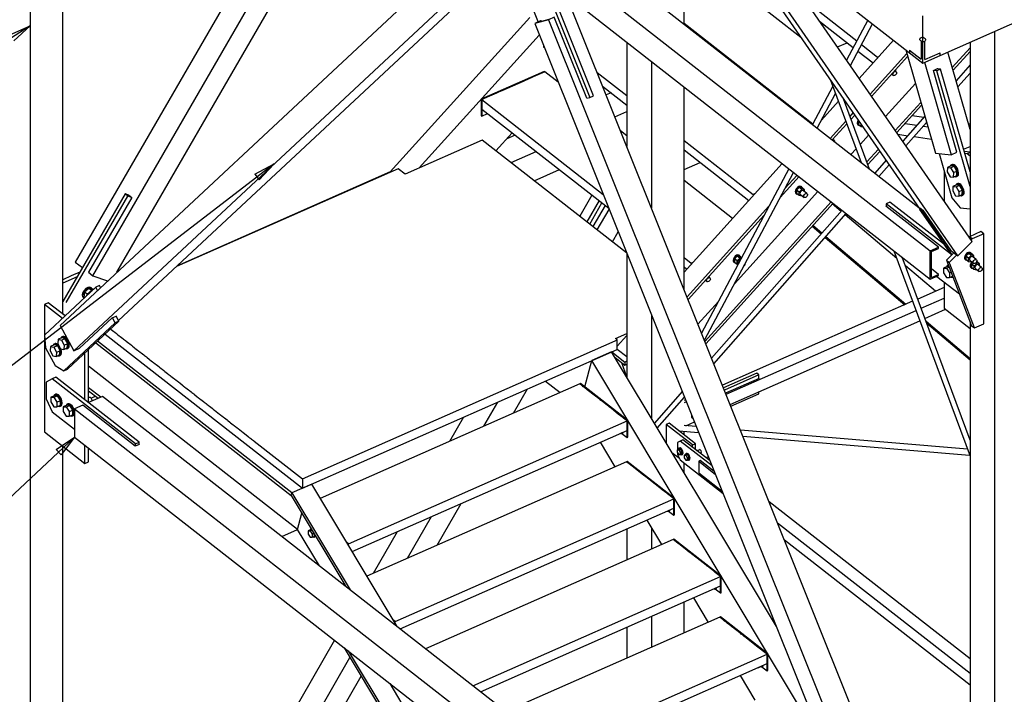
# Paper-space layout 'A0 Advance Steel' of a CAD drawing. Header units: millimetres. Extents: x 292 to 712, y 182 to 776.
# Tile 41 of 61: x 386 to 431, y 530 to 561. Entities that reach past the tile are written whole.
import ezdxf

# ---------------------------------------------------------------- set-up
doc = ezdxf.new("R2010")
doc.units = ezdxf.units.MM
doc.layers.get('0').update_dxf_attribs({"linetype": 'CONTINUOUS'})
for name, color, linetype in [('AS_Belki', 145, 'CONTINUOUS'), ('AS_Blachy', 30, 'CONTINUOUS'), ('AS_Kraty', 9, 'CONTINUOUS'), ('AS_Schody', 253, 'CONTINUOUS'), ('AS_Sruby', 9, 'CONTINUOUS')]:
    doc.layers.add(name, color=color, linetype=linetype)

psp = doc.layouts.new('A0 Advance Steel')

# ---------------------------------------------------------------- hatches: boundary and pattern name
at = {"layer": 'AS_Kraty', "extrusion": (-7.6233e-17, 0.809331, 0.587353)}
h = psp.add_hatch(dxfattribs=at)
h.set_pattern_fill('GRATE', color=9, scale=0.266667, angle=-53.074, style=0)
h.set_pattern_definition([(306.926, (-422.18405, -32697.24613), (0.169209, 0.127166), []), (36.926, (-422.18405, -32697.2461), (-0.50866, 0.676835), [])])
h.paths.add_polyline_path([(-421.756, -32695.485), (-421.28, -32697.672), (-420.353, -32698.906), (-420.362, -32698.783), (-421.64, -32695.639)], flags=0)
h.paths.add_polyline_path([(-421.79, -32695.329), (-421.739, -32695.397)], flags=0)
h.paths.add_polyline_path([(-425.581, -32689.841), (-425.62, -32689.9), (-426.242, -32691.07), (-425.288, -32692.34), (-424.823, -32690.85)], flags=0)
h.paths.add_polyline_path([(-424.61, -32691.133), (-425.075, -32692.623), (-421.665, -32697.16), (-422.311, -32694.191)], flags=0)
h.paths.add_polyline_path([(-419.11, -32698.452), (-418.913, -32698.935), (-418.896, -32698.959), (-418.724, -32698.965)], flags=0)
h.paths.add_polyline_path([(-417.499, -32700.594), (-418.185, -32700.57), (-418.225, -32700.628), (-418.028, -32701.112), (-417.97, -32701.189), (-417.859, -32701.004), (-417.731, -32701.174), (-417.042, -32702.867), (-417.036, -32702.987), (-417.036, -32703.32), (-417.029, -32703.329), (-416.709, -32703.089), (-416.69, -32703.003), (-416.69, -32701.672)], flags=0)
h = psp.add_hatch(dxfattribs=at)
h.set_pattern_fill('GRATE', color=9, scale=0.266667, angle=-53.074, style=0)
h.set_pattern_definition([(306.926, (-419.34793, -32695.1147), (0.169209, 0.127166), []), (36.926, (-419.3479, -32695.1147), (-0.50866, 0.676835), [])])
h.paths.add_polyline_path([(-423.06, -32688.289), (-423.716, -32689.524), (-423.735, -32689.61), (-423.633, -32690.079), (-423.595, -32690.13), (-423.032, -32688.327)], flags=0)
h.paths.add_polyline_path([(-423.026, -32688.223), (-423.007, -32688.248)], flags=0)
h.paths.add_polyline_path([(-422.991, -32688.158), (-422.983, -32688.17)], flags=0)
h.paths.add_polyline_path([(-422.598, -32687.904), (-423.479, -32690.727), (-423.463, -32690.86), (-423.395, -32691.172), (-423.311, -32691.395), (-422.131, -32694.297), (-416.69, -32701.537), (-416.69, -32695.767)], flags=0)
h.paths.add_polyline_path([(-414.076, -32699.244), (-414.076, -32701.02), (-414.033, -32701.077), (-413.18, -32700.437)], flags=0)
h = psp.add_hatch(dxfattribs=at)
h.set_pattern_fill('GRATE', color=9, scale=0.266667, angle=-53.074, style=0)
h.set_pattern_definition([(306.926, (-416.51181, -32692.98326), (0.169209, 0.127166), []), (36.926, (-416.5118, -32692.9833), (-0.50866, 0.676835), [])])
h.paths.add_polyline_path([(-419.908, -32685.579), (-419.948, -32685.637), (-421.156, -32687.913), (-416.69, -32693.856), (-416.69, -32689.861)], flags=0)
h.paths.add_polyline_path([(-414.076, -32693.339), (-414.076, -32697.334), (-412.263, -32699.747), (-411.73, -32699.347), (-411.729, -32699.237), (-412.679, -32695.198)], flags=0)
h = psp.add_hatch(dxfattribs=at)
h.set_pattern_fill('GRATE', color=9, scale=0.266667, angle=-53.074, style=0)
h.set_pattern_definition([(306.926, (-413.6757, -32690.85183), (0.169209, 0.127166), []), (36.926, (-413.6757, -32690.8518), (-0.50866, 0.676835), [])])
h.paths.add_polyline_path([(-414.076, -32692.649), (-414.076, -32693.204), (-413.827, -32693.536), (-414.017, -32692.728)], flags=0)
h.paths.add_polyline_path([(-414.076, -32692.538), (-414.055, -32692.566)], flags=0)
h.paths.add_polyline_path([(-417.072, -32683.447), (-417.112, -32683.505), (-418.872, -32686.823), (-416.69, -32689.726), (-416.69, -32683.956)], flags=0)
h.paths.add_polyline_path([(-412.959, -32688.921), (-410.982, -32697.321), (-410.279, -32698.257), (-407.508, -32696.174)], flags=0)
h = psp.add_hatch(dxfattribs=at)
h.set_pattern_fill('GRATE', color=9, scale=0.266667, angle=36.0933, style=0)
h.set_pattern_definition([(36.0933, (-403.17076, -32683.15954), (-0.1246933, 0.171039), []), (126.0933, (-403.17076, -32683.15954), (-0.684156, -0.498773), [])])
h.paths.add_polyline_path([(-413.639, -32680.65), (-413.56, -32680.755), (-414.076, -32681.214), (-414.076, -32687.319), (-414.073, -32687.4), (-414.04, -32687.458), (-407.472, -32696.197), (-403.946, -32693.547), (-403.626, -32693.973), (-396.291, -32688.461), (-393.484, -32686.333), (-390.892, -32682.215), (-390.872, -32682.118), (-390.79, -32681.976), (-390.502, -32681.519), (-390.53, -32681.456), (-399.258, -32669.842)], flags=0)
h = psp.add_hatch(dxfattribs=at)
h.set_pattern_fill('GRATE', color=9, scale=0.266667, angle=36.926, style=0)
h.set_pattern_definition([(36.926, (-406.64341, -32674.21898), (-0.127166, 0.169209), []), (126.926, (-406.6434, -32674.219), (-0.676835, -0.50866), [])])
h.paths.add_polyline_path([(-411.965, -32680.387), (-400.099, -32671.469), (-401.283, -32668.106), (-401.321, -32668.051), (-401.362, -32667.998), (-414.088, -32677.562)], flags=0)
h = psp.add_hatch(dxfattribs=at)
h.set_pattern_fill('GRATE', color=9, scale=0.266667, angle=36.926, style=0)
h.set_pattern_definition([(36.926, (-408.77485, -32671.38286), (-0.127166, 0.169209), []), (126.926, (-408.77485, -32671.3829), (-0.676835, -0.50866), [])])
h.paths.add_polyline_path([(-414.097, -32677.551), (-402.23, -32668.632), (-403.415, -32665.27), (-403.453, -32665.215), (-403.493, -32665.162), (-416.22, -32674.726)], flags=0)
h = psp.add_hatch(dxfattribs=at)
h.set_pattern_fill('GRATE', color=9, scale=0.266667, angle=36.926, style=0)
h.set_pattern_definition([(36.926, (-410.90628, -32668.54674), (-0.127166, 0.169209), []), (126.926, (-410.9063, -32668.54674), (-0.676835, -0.50866), [])])
h.paths.add_polyline_path([(-418.311, -32671.943), (-416.228, -32674.715), (-404.92, -32666.216), (-407.003, -32663.445)], flags=0)
h = psp.add_hatch(dxfattribs=at)
h.set_pattern_fill('GRATE', color=9, scale=0.266667, angle=36.926, style=0)
h.set_pattern_definition([(36.926, (-413.03772, -32665.71062), (-0.127166, 0.169209), []), (126.926, (-413.0377, -32665.7106), (-0.676835, -0.50866), [])])
h.paths.add_polyline_path([(-420.442, -32669.107), (-418.36, -32671.879), (-408.596, -32664.541), (-410.678, -32661.769)], flags=0)

# ---------------------------------------------------------------- linework, layer by layer
at = {"color": 0, "linetype": 'ByBlock', "lineweight": -2}
for p, q in [((385.889, 560.477), (386.82, 560.879)), ((386.82, 560.879), (386.07, 560.197)), ((397.081, 554.103), (397.975, 554.581)), ((397.975, 554.581), (397.284, 553.839)), ((397.081, 554.103), (397.284, 553.839)), ((388.006, 541.524), (388.849, 542.087)), ((388.849, 542.087), (388.235, 541.281)), ((388.006, 541.524), (388.235, 541.281))]:
    psp.add_line(p, q, dxfattribs=at)
at = {"color": 7}
for points in [[(386.82, 560.879), (353.897, 539.647), (335.065, 539.647)], [(397.975, 554.581), (352.648, 519.712), (335.759, 519.712)], [(388.849, 542.087), (352.648, 508.075), (335.759, 508.075)]]:
    psp.add_lwpolyline(points, dxfattribs=at)
at = {"layer": 'AS_Belki', "linetype": 'Continuous', "ltscale": 0.15}
for p, q in [((373.107, 601.764), (427.594, 559.18)), ((386.82, 591.046), (386.82, 484.716)), ((388.312, 547.709), (388.312, 579.443)), ((400.727, 570.573), (388.886, 550.09)), ((389.687, 549.464), (401.528, 569.947)), ((390.788, 549.622), (402.223, 569.404)), ((408.352, 565.908), (427.94, 550.6)), ((429.2, 550.372), (418.438, 565.915)), ((427.421, 552.57), (411.282, 565.183)), ((429.857, 551.02), (420.213, 564.948)), ((408.352, 564.613), (427.94, 549.305)), ((416.69, 560.957), (416.69, 564.883)), ((406.504, 564.284), (388.187, 547.195)), ((419.263, 564.352), (427.466, 552.505)), ((428.393, 559.533), (438.346, 563.926)), ((407.134, 563.125), (388.817, 546.036)), ((390.859, 547.417), (406.13, 561.665)), ((429.756, 516.226), (411.565, 561.632)), ((427.594, 559.18), (427.594, 561.338)), ((410.499, 561.162), (409.869, 560.987)), ((410.136, 561.105), (409.869, 560.987)), ((409.869, 560.987), (428.186, 515.267)), ((410.521, 561.177), (409.954, 561.02)), ((410.167, 561.114), (409.954, 561.02)), ((410.167, 561.114), (410.136, 561.105)), ((410.18, 561.082), (410.167, 561.114)), ((410.765, 561.28), (410.499, 561.162)), ((410.499, 561.162), (428.816, 515.442)), ((412.25, 557.574), (410.765, 561.28)), ((423.009, 560.91), (423.078, 560.94)), ((425.087, 561.139), (424.116, 559.311)), ((424.287, 559.065), (425.3, 560.972)), ((421.929, 560.433), (421.965, 560.449)), ((430.878, 560.63), (430.878, 484.716)), ((414.076, 560.14), (414.076, 555.364)), ((423.696, 559.918), (424.137, 560.113)), ((427.523, 560.182), (427.523, 559.359)), ((427.687, 559.346), (427.687, 560.177)), ((429.756, 560.135), (429.756, 551.259)), ((426.819, 559.786), (428.171, 555.07)), ((426.993, 559.774), (427.523, 559.359)), ((426.993, 559.774), (426.993, 559.65)), ((427.594, 559.18), (428.393, 559.533)), ((427.687, 559.346), (428.393, 559.657)), ((428.393, 559.533), (428.393, 559.657)), ((429.756, 556.152), (428.742, 559.687)), ((415.197, 559.264), (415.197, 552.565)), ((427.676, 559.217), (428.888, 554.991)), ((429.756, 559.096), (429.119, 558.373)), ((428.083, 558.844), (428.275, 558.929)), ((429.155, 555.109), (428.083, 558.844)), ((428.275, 558.929), (428.277, 558.922)), ((429.2, 558.09), (429.756, 558.721)), ((423.387, 558.396), (424.782, 554.632)), ((413.357, 557.825), (413.13, 557.725)), ((416.69, 548.84), (416.69, 558.097)), ((423.487, 558.127), (422.555, 556.373)), ((422.768, 556.206), (423.611, 557.793)), ((412.261, 557.578), (412.25, 557.574)), ((425.167, 554.331), (423.976, 557.545)), ((413.531, 556.726), (414.076, 556.967)), ((427.69, 556.75), (426.682, 555.606)), ((426.786, 556.42), (427.329, 556.34)), ((426.827, 555.396), (427.771, 556.467)), ((427.643, 556.698), (427.108, 556.777)), ((429.756, 556.386), (429.686, 556.396)), ((408.976, 555.891), (408.598, 555.724)), ((426.458, 555.929), (426.908, 555.863)), ((427.621, 556.297), (427.828, 556.267)), ((427.2, 555.82), (427.99, 555.703)), ((408.788, 554.632), (409.938, 555.14)), ((428.171, 555.07), (428.888, 554.991)), ((428.888, 554.991), (429.155, 555.109)), ((429.459, 555.243), (429.756, 555.374)), ((425.918, 554.74), (425.399, 554.15)), ((409.847, 553.805), (410.996, 554.312)), ((421.481, 554.353), (417.49, 546.842)), ((417.62, 546.519), (421.694, 554.186)), ((425.595, 553.997), (426.064, 554.53)), ((391.462, 553.038), (389.487, 549.62)), ((391.316, 553.148), (391.318, 553.151)), ((391.318, 553.151), (391.326, 553.144)), ((391.326, 553.144), (391.462, 553.038)), ((412.486, 553.148), (411.927, 552.18)), ((423.862, 552.405), (423.464, 552.742)), ((413.087, 552.678), (412.527, 551.71)), ((412.728, 551.554), (413.272, 552.495)), ((423.907, 552.457), (417.95, 545.695)), ((418.053, 545.437), (424.103, 552.304)), ((425.91, 552.642), (425.921, 552.647)), ((428.313, 550.764), (425.91, 552.642)), ((427.458, 552.568), (427.603, 552.456)), ((427.488, 552.526), (427.459, 552.568)), ((427.603, 552.456), (428.863, 550.635)), ((426.406, 550.249), (424.051, 552.245)), ((413.423, 551.01), (413.685, 551.463)), ((422.543, 551.723), (422.954, 551.375)), ((422.98, 551.405), (422.57, 551.752)), ((423.143, 551.214), (426.776, 548.137)), ((426.817, 548.155), (423.17, 551.244)), ((429.2, 550.372), (429.857, 551.02)), ((426.274, 550.607), (429.756, 541.211)), ((427.94, 550.6), (428.313, 550.764)), ((427.94, 549.305), (427.94, 550.6)), ((427.994, 550.569), (428.313, 550.71)), ((427.994, 549.382), (427.994, 550.569)), ((428.313, 550.71), (428.313, 550.764)), ((428.863, 550.635), (429.2, 550.372)), ((388.886, 550.09), (389.211, 549.835)), ((414.076, 550.487), (414.076, 544.826)), ((429.756, 541.949), (426.659, 550.306)), ((389.487, 549.62), (389.687, 549.464)), ((428.172, 548.753), (426.805, 549.911)), ((428.313, 549.523), (427.994, 549.773)), ((389.687, 549.464), (390.362, 549.225)), ((427.94, 549.305), (428.313, 549.469)), ((427.994, 549.382), (428.313, 549.523)), ((428.313, 549.469), (428.313, 549.523)), ((428.575, 548.931), (427.366, 548.398)), ((427.131, 548.294), (418.445, 544.459)), ((427.522, 547.977), (428.575, 548.441)), ((418.612, 544.043), (427.287, 547.873)), ((427.694, 547.513), (428.635, 547.928)), ((389.083, 546.154), (390.568, 547.539)), ((390.568, 547.539), (390.749, 547.619)), ((390.749, 547.619), (390.76, 547.624)), ((390.76, 547.624), (390.751, 547.615)), ((415.197, 547.687), (415.197, 542.956)), ((418.795, 543.585), (427.459, 547.409)), ((429.756, 545.665), (427.749, 547.365)), ((429.756, 547.361), (429.756, 484.716)), ((388.187, 547.195), (388.817, 546.036)), ((427.777, 547.289), (429.756, 545.613)), ((388.817, 546.036), (389.083, 546.154)), ((420.118, 544.767), (418.592, 544.093)), ((420.11, 544.773), (420.118, 544.767)), ((408.897, 543.181), (409.537, 544.287)), ((390.128, 543.947), (389.492, 543.666)), ((428.575, 513.899), (390.128, 543.947)), ((416.607, 544.17), (415.335, 542.726)), ((415.469, 542.503), (416.71, 543.912)), ((389.222, 543.547), (388.849, 543.382)), ((388.849, 543.382), (427.94, 512.831)), ((388.849, 543.382), (388.849, 542.087)), ((391.625, 541.669), (389.222, 543.547)), ((407.542, 542.583), (408.181, 543.688)), ((406.62, 542.999), (405.98, 541.893)), ((417.248, 542.57), (416.69, 542.617)), ((429.635, 541.538), (419.269, 542.402)), ((388.849, 542.087), (427.94, 511.536)), ((416.457, 542.371), (417.357, 542.296)), ((416.69, 542.19), (416.69, 542.352)), ((419.379, 542.128), (429.736, 541.265)), ((388.312, 509.941), (388.312, 541.674)), ((391.807, 541.749), (391.625, 541.669)), ((391.807, 541.762), (391.817, 541.753)), ((391.817, 541.753), (391.807, 541.749)), ((417.802, 541.188), (417.694, 541.14)), ((416.69, 540.467), (416.69, 540.906)), ((417.423, 541.021), (417.359, 540.992)), ((417.359, 540.992), (418.117, 540.4)), ((417.359, 540.992), (417.359, 540.453)), ((418.071, 540.514), (417.423, 541.021)), ((417.359, 540.453), (418.432, 539.615)), ((405.409, 537.146), (406.51, 539.05)), ((429.756, 531.956), (420.582, 539.126)), ((404.053, 536.548), (405.154, 538.452)), ((415.197, 537.945), (415.197, 536.972)), ((420.962, 538.177), (429.756, 531.304)), ((403.593, 537.763), (402.492, 535.858)), ((414.076, 537.895), (414.076, 536.477)), ((421.277, 537.391), (429.756, 530.764)), ((416.69, 533.135), (416.69, 534.554)), ((415.197, 533.895), (415.197, 532.477)), ((414.076, 533.4), (414.076, 531.982)), ((400.727, 532.804), (388.886, 512.321)), ((389.687, 511.695), (401.432, 532.014)), ((390.788, 511.853), (401.946, 531.156))]:
    psp.add_line(p, q, dxfattribs=at)
at = {"layer": 'AS_Belki', "linetype": 'Continuous', "ltscale": 0.15, "extrusion": (-0.140419, -0.598866, 0.788443)}
psp.add_circle((288.405, 507.03, -395.562), 0.133, dxfattribs=at)
at = {"layer": 'AS_Blachy', "linetype": 'Continuous', "ltscale": 0.15}
for p, q in [((410.143, 563.214), (412.387, 557.613)), ((412.557, 557.688), (410.435, 562.986)), ((409.758, 561.73), (410.027, 561.057)), ((410.267, 559.995), (410.267, 559.916)), ((410.267, 559.916), (410.291, 559.897)), ((410.291, 559.935), (410.291, 559.897)), ((410.291, 559.897), (410.304, 559.903)), ((425.596, 559.488), (425.527, 559.458)), ((425.527, 559.458), (425.551, 559.439)), ((425.527, 559.458), (425.527, 559.413)), ((410.308, 558.801), (407.43, 557.531)), ((410.332, 558.782), (409.799, 558.547)), ((410.332, 558.782), (410.308, 558.801)), ((428.238, 558.833), (428.094, 558.849)), ((428.408, 558.908), (428.238, 558.833)), ((429.756, 553.539), (428.238, 558.833)), ((428.408, 558.908), (428.265, 558.924)), ((429.756, 554.209), (428.408, 558.908)), ((409.346, 558.347), (408.361, 557.912)), ((409.798, 558.547), (409.373, 558.359)), ((407.907, 557.712), (407.455, 557.512)), ((408.359, 557.911), (407.987, 557.747)), ((407.43, 557.531), (407.455, 557.512)), ((407.43, 557.531), (407.43, 556.775)), ((412.249, 557.575), (412.387, 557.613)), ((412.387, 557.613), (412.557, 557.688)), ((407.455, 557.08), (407.455, 556.757)), ((407.455, 556.757), (407.719, 556.874)), ((407.43, 556.775), (407.455, 556.757)), ((428.35, 555.051), (428.93, 553.03)), ((429.756, 555.116), (429.487, 555.145)), ((429.616, 555.037), (429.515, 555.048)), ((429.62, 555.037), (429.616, 555.037)), ((429.756, 555.097), (429.62, 555.037)), ((429.756, 554.93), (429.62, 555.037)), ((416.69, 554.313), (417.431, 554.64)), ((428.575, 554.269), (428.575, 552.872)), ((391.158, 553.204), (388.312, 548.28)), ((391.287, 553.103), (391.158, 553.204)), ((391.326, 553.144), (391.158, 553.204)), ((419.908, 553.201), (419.855, 553.177)), ((419.923, 553.207), (419.917, 553.205)), ((388.475, 548.239), (391.287, 553.103)), ((391.454, 553.044), (391.287, 553.103)), ((412.812, 552.894), (412.252, 551.925)), ((412.38, 551.825), (412.94, 552.793)), ((419.855, 553.177), (419.879, 553.159)), ((419.855, 553.177), (419.855, 553.132)), ((426.091, 552.83), (425.921, 552.755)), ((428.858, 550.459), (425.921, 552.755)), ((425.921, 552.755), (425.921, 552.634)), ((428.544, 550.914), (426.091, 552.83)), ((428.93, 553.03), (429.306, 552.566)), ((427.499, 552.537), (427.452, 552.491)), ((427.452, 552.491), (428.901, 550.398)), ((427.548, 552.416), (427.452, 552.491)), ((427.595, 552.462), (427.548, 552.416)), ((427.548, 552.416), (428.927, 550.424)), ((429.306, 552.566), (429.756, 552.516)), ((430.253, 551.478), (429.729, 551.247)), ((430.381, 551.378), (430.253, 551.478)), ((429.729, 551.247), (429.712, 551.229)), ((429.857, 551.147), (429.729, 551.247)), ((429.806, 551.094), (429.857, 551.147)), ((430.381, 551.378), (429.857, 551.147)), ((430.381, 547.267), (430.381, 551.378)), ((429.016, 550.516), (428.675, 550.167)), ((417.087, 550.067), (417.019, 550.037)), ((428.675, 550.167), (429.826, 547.179)), ((428.675, 550.167), (428.804, 550.067)), ((428.804, 550.067), (429.144, 550.416)), ((428.824, 550.012), (428.804, 550.067)), ((389.09, 549.625), (388.703, 549.454)), ((417.019, 550.037), (417.043, 550.018)), ((417.019, 550.037), (417.019, 549.992)), ((429.955, 547.079), (428.824, 550.012)), ((388.703, 549.454), (388.312, 549.282)), ((388.968, 549.415), (388.312, 549.125)), ((428.236, 549.435), (429.268, 548.628)), ((428.575, 549.17), (428.575, 547.976)), ((389.823, 548.934), (387.472, 546.741)), ((389.993, 549.01), (389.823, 548.934)), ((389.899, 548.793), (389.823, 548.934)), ((390.04, 548.924), (389.993, 549.01)), ((387.652, 548.226), (387.481, 548.151)), ((388.298, 547.512), (387.481, 548.151)), ((387.481, 548.151), (387.481, 546.75)), ((388.42, 547.626), (387.652, 548.226)), ((428.575, 547.976), (429.756, 547.053)), ((388.524, 545.194), (390.875, 547.387)), ((390.704, 547.312), (390.578, 547.544)), ((390.875, 547.387), (390.704, 547.312)), ((390.875, 547.387), (390.749, 547.619)), ((390.704, 547.312), (388.354, 545.118)), ((429.826, 547.179), (429.955, 547.079)), ((429.955, 547.079), (430.381, 547.267)), ((387.472, 546.741), (387.519, 546.174)), ((387.481, 546.631), (387.481, 542.324)), ((387.519, 546.174), (387.96, 545.363)), ((389.422, 546.031), (389.494, 546.063)), ((389.494, 546.063), (389.481, 546.087)), ((389.494, 543.667), (389.494, 546.063)), ((389.323, 543.797), (389.323, 545.939)), ((387.96, 545.363), (388.354, 545.118)), ((388.354, 545.118), (388.524, 545.194)), ((387.831, 544.755), (387.551, 544.596)), ((388.002, 544.83), (387.831, 544.755)), ((391.636, 541.781), (387.831, 544.755)), ((391.807, 541.856), (388.002, 544.83)), ((420.014, 545.01), (418.493, 544.339)), ((420.11, 544.935), (418.533, 544.239)), ((420.11, 544.935), (420.014, 545.01)), ((420.11, 544.764), (420.11, 544.935)), ((387.551, 544.596), (387.551, 543.841)), ((411.957, 544.532), (411.925, 544.518)), ((412.246, 544.267), (411.925, 544.518)), ((414.12, 542.841), (411.957, 544.532)), ((412.646, 543.954), (412.264, 544.252)), ((387.551, 543.841), (387.831, 543.244)), ((389.599, 543.866), (389.809, 543.958)), ((412.688, 543.922), (412.666, 543.938)), ((413.447, 543.328), (412.688, 543.922)), ((416.756, 543.798), (416.69, 543.768)), ((418.827, 543.506), (420.11, 544.072)), ((420.11, 544.072), (420.11, 544.165)), ((413.608, 543.203), (413.463, 543.316)), ((416.796, 543.698), (416.69, 543.651)), ((387.831, 543.244), (388.849, 542.448)), ((413.888, 542.984), (413.688, 543.14)), ((413.928, 542.952), (413.92, 542.959)), ((413.968, 542.921), (413.948, 542.937)), ((414.008, 542.89), (413.976, 542.915)), ((417.03, 543.114), (417.03, 542.992)), ((417.03, 542.992), (417.101, 542.936)), ((414.088, 542.827), (414.12, 542.841)), ((414.12, 542.086), (414.12, 542.841)), ((416.007, 542.723), (415.88, 542.666)), ((417.081, 541.727), (415.88, 542.666)), ((415.88, 542.666), (415.88, 541.818)), ((417.209, 541.784), (416.007, 542.723)), ((416.775, 542.609), (417.163, 542.781)), ((387.481, 542.324), (389.323, 540.884)), ((413.853, 542.255), (414.088, 542.072)), ((414.088, 542.072), (414.088, 542.396)), ((414.088, 542.072), (414.12, 542.086)), ((416.641, 541.964), (416.513, 541.907)), ((417.878, 540.996), (416.641, 541.964)), ((389.323, 540.884), (389.323, 541.717)), ((389.494, 540.959), (389.494, 541.583)), ((391.636, 541.781), (391.807, 541.856)), ((391.636, 541.673), (391.636, 541.781)), ((391.807, 541.749), (391.807, 541.856)), ((416.513, 541.907), (416.393, 541.839)), ((416.393, 541.839), (416.393, 541.512)), ((417.969, 540.769), (416.513, 541.907)), ((417.081, 541.727), (417.209, 541.784)), ((417.081, 541.619), (417.081, 541.727)), ((417.209, 541.519), (417.209, 541.784)), ((416.14, 541.384), (416.477, 541.121)), ((416.393, 541.373), (416.393, 541.3)), ((416.393, 541.3), (416.513, 541.044)), ((389.323, 540.884), (389.494, 540.959)), ((414.089, 540.977), (414.057, 540.963)), ((414.377, 540.713), (414.057, 540.963)), ((416.252, 539.287), (414.089, 540.977)), ((414.457, 540.65), (414.396, 540.698)), ((414.778, 540.4), (414.463, 540.646)), ((416.513, 541.044), (418.473, 539.512)), ((414.819, 540.368), (414.798, 540.384)), ((414.869, 540.328), (414.819, 540.368)), ((415.579, 539.774), (414.869, 540.328)), ((415.619, 539.742), (415.594, 539.762)), ((415.899, 539.523), (415.699, 539.68)), ((416.133, 539.341), (415.939, 539.492)), ((416.22, 539.273), (416.133, 539.341)), ((416.22, 539.273), (416.252, 539.287)), ((416.252, 538.532), (416.252, 539.287)), ((416.22, 538.518), (416.22, 538.841)), ((415.985, 538.701), (416.22, 538.518)), ((416.22, 538.518), (416.252, 538.532)), ((401.362, 537.209), (401.285, 537.269)), ((401.33, 537.195), (401.362, 537.209)), ((401.362, 537.142), (401.362, 537.209)), ((416.22, 537.423), (416.188, 537.409)), ((416.348, 537.284), (416.188, 537.409)), ((418.383, 535.733), (416.22, 537.423)), ((416.509, 537.159), (416.429, 537.221)), ((416.909, 536.846), (416.527, 537.144)), ((416.953, 536.811), (416.929, 536.83)), ((418.031, 535.969), (416.953, 536.811)), ((418.114, 535.904), (418.071, 535.938)), ((418.351, 535.719), (418.114, 535.904)), ((418.351, 535.719), (418.383, 535.733)), ((418.383, 534.977), (418.383, 535.733)), ((418.351, 534.963), (418.351, 535.287)), ((418.116, 535.147), (418.351, 534.963)), ((418.351, 534.963), (418.383, 534.977)), ((418.352, 533.869), (418.32, 533.855)), ((419.041, 533.291), (418.32, 533.855)), ((420.514, 532.179), (418.352, 533.869)), ((403.493, 533.655), (403.417, 533.715)), ((403.461, 533.641), (403.493, 533.655)), ((403.493, 533.588), (403.493, 533.655)), ((419.082, 533.259), (419.061, 533.276)), ((420.082, 532.477), (419.082, 533.259)), ((420.202, 532.384), (420.122, 532.446)), ((420.242, 532.352), (420.202, 532.384)), ((420.322, 532.29), (420.258, 532.34)), ((420.362, 532.258), (420.342, 532.274)), ((420.402, 532.227), (420.37, 532.252)), ((420.482, 532.164), (420.514, 532.179)), ((420.514, 531.423), (420.514, 532.179)), ((420.482, 531.409), (420.482, 531.733)), ((420.248, 531.593), (420.482, 531.409)), ((420.482, 531.409), (420.514, 531.423))]:
    psp.add_line(p, q, dxfattribs=at)
at = {"layer": 'AS_Kraty', "linetype": 'Continuous', "ltscale": 0.15}
for p, q in [((422.033, 560.352), (416.69, 564.528)), ((422.345, 561.945), (424.585, 560.194)), ((416.69, 561.008), (422.574, 556.409)), ((422.882, 561.094), (424.423, 559.889)), ((424.798, 560.028), (425.527, 559.458)), ((424.636, 559.723), (425.323, 559.186)), ((410.279, 558.759), (410.226, 558.735)), ((410.944, 558.304), (410.332, 558.782)), ((412.717, 558.756), (414.076, 557.694)), ((409.16, 558.265), (409.107, 558.241)), ((409.373, 558.359), (409.346, 558.347)), ((409.693, 558.5), (409.64, 558.477)), ((409.799, 558.547), (409.798, 558.547)), ((407.987, 557.747), (407.907, 557.712)), ((408.094, 557.794), (408.041, 557.771)), ((408.361, 557.912), (408.359, 557.911)), ((408.627, 558.03), (408.574, 558.006)), ((412.969, 558.128), (414.076, 557.262)), ((407.455, 557.512), (412.997, 553.181)), ((407.455, 557.512), (407.455, 557.08)), ((407.561, 557.559), (407.508, 557.536)), ((407.455, 557.08), (413.249, 552.552)), ((414.076, 555.857), (413.789, 556.081)), ((407.472, 555.661), (403.946, 554.104)), ((414.068, 550.506), (407.472, 555.661)), ((416.69, 555.651), (419.855, 553.177)), ((416.69, 555.22), (419.651, 552.906)), ((403.626, 554.355), (393.507, 549.888)), ((403.946, 554.104), (403.626, 554.355)), ((418.906, 552.081), (416.69, 553.814)), ((419.917, 553.205), (419.908, 553.201)), ((419.923, 553.207), (419.917, 553.205)), ((416.69, 550.294), (417.019, 550.037)), ((416.69, 549.863), (416.814, 549.765)), ((390.494, 547.031), (390.53, 547.003)), ((390.53, 547.003), (390.65, 546.909)), ((390.65, 546.909), (390.69, 546.877)), ((390.242, 546.796), (399.258, 539.75)), ((390.69, 546.877), (390.77, 546.815)), ((390.77, 546.815), (390.81, 546.784)), ((390.81, 546.784), (390.89, 546.721)), ((390.89, 546.721), (390.931, 546.69)), ((390.931, 546.69), (391.051, 546.596)), ((391.051, 546.596), (391.091, 546.564)), ((391.091, 546.564), (391.171, 546.502)), ((391.171, 546.502), (391.211, 546.471)), ((391.211, 546.471), (391.331, 546.377)), ((399.258, 540.181), (413.543, 546.487)), ((413.543, 546.487), (413.639, 546.529)), ((413.559, 546.592), (414.076, 546.82)), ((413.56, 546.591), (413.559, 546.592)), ((413.639, 546.529), (413.56, 546.591)), ((413.639, 546.098), (413.639, 546.529)), ((391.331, 546.377), (391.371, 546.345)), ((391.371, 546.345), (391.451, 546.283)), ((391.451, 546.283), (391.491, 546.251)), ((391.491, 546.251), (391.571, 546.189)), ((391.571, 546.189), (391.611, 546.157)), ((391.611, 546.157), (391.732, 546.064)), ((391.732, 546.064), (391.772, 546.032)), ((391.772, 546.032), (391.852, 545.97)), ((399.258, 539.75), (413.639, 546.098)), ((391.852, 545.97), (391.892, 545.938)), ((391.892, 545.938), (392.012, 545.844)), ((392.012, 545.844), (392.052, 545.813)), ((392.052, 545.813), (392.132, 545.75)), ((392.132, 545.75), (392.172, 545.719)), ((392.172, 545.719), (392.252, 545.657)), ((392.252, 545.657), (392.292, 545.625)), ((392.292, 545.625), (392.413, 545.531)), ((392.413, 545.531), (392.453, 545.5)), ((392.453, 545.5), (392.533, 545.437)), ((392.533, 545.437), (392.573, 545.406)), ((392.573, 545.406), (392.693, 545.312)), ((392.693, 545.312), (392.733, 545.281)), ((392.733, 545.281), (392.813, 545.218)), ((392.813, 545.218), (392.853, 545.187)), ((392.853, 545.187), (392.933, 545.124)), ((392.933, 545.124), (392.973, 545.093)), ((392.973, 545.093), (393.094, 544.999)), ((393.094, 544.999), (393.134, 544.968)), ((393.134, 544.968), (393.214, 544.905)), ((393.214, 544.905), (393.254, 544.874)), ((393.254, 544.874), (393.374, 544.78)), ((393.374, 544.78), (393.414, 544.749)), ((393.414, 544.749), (393.494, 544.686)), ((393.494, 544.686), (393.534, 544.655)), ((393.534, 544.655), (393.614, 544.592)), ((393.614, 544.592), (393.654, 544.561)), ((393.654, 544.561), (393.775, 544.467)), ((393.775, 544.467), (393.815, 544.436)), ((393.815, 544.436), (393.895, 544.373)), ((393.895, 544.373), (393.935, 544.342)), ((393.935, 544.342), (394.055, 544.248)), ((394.055, 544.248), (394.095, 544.216)), ((394.095, 544.216), (394.175, 544.154)), ((411.925, 544.518), (400.075, 539.287)), ((412.086, 544.392), (412.045, 544.424)), ((412.264, 544.252), (412.246, 544.267)), ((394.175, 544.154), (394.215, 544.123)), ((394.215, 544.123), (394.295, 544.06)), ((394.295, 544.06), (394.335, 544.029)), ((394.335, 544.029), (394.455, 543.935)), ((394.455, 543.935), (394.496, 543.903)), ((394.496, 543.903), (394.576, 543.841)), ((394.576, 543.841), (394.616, 543.81)), ((394.616, 543.81), (394.736, 543.716)), ((412.486, 544.079), (412.446, 544.111)), ((412.688, 543.922), (412.646, 543.954)), ((412.887, 543.766), (412.847, 543.798)), ((394.736, 543.716), (394.776, 543.684)), ((394.776, 543.684), (394.856, 543.622)), ((394.856, 543.622), (394.896, 543.59)), ((394.896, 543.59), (394.976, 543.528)), ((394.976, 543.528), (395.016, 543.496)), ((395.016, 543.496), (395.136, 543.403)), ((395.136, 543.403), (395.177, 543.371)), ((395.177, 543.371), (395.257, 543.309)), ((395.257, 543.309), (395.297, 543.277)), ((413.327, 543.422), (413.287, 543.453)), ((413.463, 543.316), (413.447, 543.328)), ((395.297, 543.277), (395.417, 543.183)), ((395.417, 543.183), (395.457, 543.152)), ((395.457, 543.152), (395.537, 543.089)), ((395.537, 543.089), (395.577, 543.058)), ((395.577, 543.058), (395.657, 542.996)), ((395.657, 542.996), (395.697, 542.964)), ((395.697, 542.964), (395.817, 542.87)), ((395.817, 542.87), (395.857, 542.839)), ((413.688, 543.14), (413.608, 543.203)), ((413.728, 543.109), (413.688, 543.14)), ((413.92, 542.959), (413.888, 542.984)), ((413.948, 542.937), (413.928, 542.952)), ((413.976, 542.915), (413.968, 542.921)), ((414.088, 542.827), (414.008, 542.89)), ((395.857, 542.839), (395.938, 542.776)), ((395.938, 542.776), (395.978, 542.745)), ((395.978, 542.745), (396.098, 542.651)), ((396.098, 542.651), (396.138, 542.62)), ((396.138, 542.62), (396.218, 542.557)), ((396.218, 542.557), (396.258, 542.526)), ((396.258, 542.526), (396.338, 542.463)), ((396.338, 542.463), (396.378, 542.432)), ((396.378, 542.432), (396.498, 542.338)), ((401.362, 537.209), (414.088, 542.827)), ((414.088, 542.396), (414.088, 542.827)), ((396.498, 542.338), (396.538, 542.307)), ((396.538, 542.307), (396.779, 542.119)), ((396.779, 542.119), (396.819, 542.088)), ((396.819, 542.088), (396.899, 542.025)), ((396.899, 542.025), (396.939, 541.994)), ((396.939, 541.994), (397.019, 541.931)), ((401.534, 536.854), (414.088, 542.396)), ((397.019, 541.931), (397.059, 541.9)), ((397.059, 541.9), (399.258, 540.181)), ((414.057, 540.963), (402.207, 535.733)), ((414.097, 540.932), (414.057, 540.963)), ((414.457, 540.65), (414.377, 540.713)), ((414.497, 540.619), (414.457, 540.65)), ((399.258, 540.181), (399.258, 539.75)), ((414.858, 540.337), (414.778, 540.4)), ((414.898, 540.306), (414.858, 540.337)), ((415.338, 539.962), (415.298, 539.993)), ((415.594, 539.762), (415.579, 539.774)), ((415.699, 539.68), (415.619, 539.742)), ((403.493, 533.655), (416.22, 539.273)), ((415.739, 539.649), (415.699, 539.68)), ((415.939, 539.492), (415.899, 539.523)), ((416.133, 539.341), (416.099, 539.367)), ((416.22, 539.273), (416.139, 539.336)), ((416.22, 538.841), (416.22, 539.273)), ((403.72, 533.324), (416.22, 538.841)), ((416.188, 537.409), (404.88, 532.417)), ((416.429, 537.221), (416.348, 537.284)), ((416.509, 537.159), (416.469, 537.19)), ((416.527, 537.144), (416.509, 537.159)), ((416.909, 536.846), (416.869, 536.877)), ((416.953, 536.811), (416.909, 536.846)), ((417.31, 536.533), (417.27, 536.564)), ((417.75, 536.188), (417.71, 536.22)), ((407.043, 530.727), (418.351, 535.719)), ((418.111, 535.907), (418.031, 535.969)), ((418.151, 535.875), (418.111, 535.907)), ((418.351, 535.287), (418.351, 535.719)), ((407.396, 530.451), (418.351, 535.287)), ((418.32, 533.855), (408.556, 529.545)), ((418.36, 533.823), (418.32, 533.855)), ((418.44, 533.761), (418.4, 533.792)), ((418.52, 533.698), (418.48, 533.73)), ((418.56, 533.667), (418.52, 533.698)), ((418.68, 533.573), (418.64, 533.604)), ((418.76, 533.51), (418.72, 533.542)), ((418.88, 533.417), (418.84, 533.448)), ((418.92, 533.385), (418.88, 533.417)), ((419.001, 533.323), (418.96, 533.354)), ((419.081, 533.26), (419.041, 533.291)), ((419.121, 533.229), (419.081, 533.26)), ((419.201, 533.166), (419.161, 533.197)), ((419.321, 533.072), (419.281, 533.104)), ((419.441, 532.978), (419.401, 533.01)), ((419.521, 532.916), (419.481, 532.947)), ((419.641, 532.822), (419.601, 532.853)), ((419.721, 532.759), (419.681, 532.791)), ((419.762, 532.728), (419.721, 532.759)), ((419.882, 532.634), (419.842, 532.665)), ((419.962, 532.571), (419.922, 532.603)), ((420.082, 532.477), (420.042, 532.509)), ((410.719, 527.855), (420.482, 532.164)), ((420.122, 532.446), (420.082, 532.477)), ((420.162, 532.415), (420.122, 532.446)), ((420.202, 532.384), (420.162, 532.415)), ((420.242, 532.352), (420.202, 532.384)), ((420.282, 532.321), (420.242, 532.352)), ((420.362, 532.258), (420.322, 532.29)), ((420.402, 532.227), (420.362, 532.258)), ((420.482, 532.164), (420.402, 532.227)), ((420.482, 531.733), (420.482, 532.164)), ((411.071, 527.579), (420.482, 531.733))]:
    psp.add_line(p, q, dxfattribs=at)
at = {"layer": 'AS_Schody', "linetype": 'Continuous', "ltscale": 0.15}
for p, q in [((409.64, 561.263), (403.265, 554.205)), ((404.594, 554.391), (410.079, 560.463)), ((426.259, 560.223), (424.689, 558.484)), ((425.193, 557.756), (426.869, 559.612)), ((428.945, 558.979), (429.756, 559.877)), ((428.982, 558.852), (429.756, 559.709)), ((425.259, 557.661), (426.905, 559.484)), ((410.935, 558.311), (410.939, 558.316)), ((425.894, 556.743), (427.258, 558.254)), ((423.743, 557.436), (422.962, 556.572)), ((426.342, 556.097), (427.507, 557.387)), ((426.408, 556.002), (427.544, 557.259)), ((424.275, 556.74), (424.421, 556.902)), ((424.319, 556.621), (424.487, 556.807)), ((423.369, 555.737), (424.081, 556.525)), ((423.458, 555.667), (424.125, 556.406)), ((408.099, 555.171), (408.843, 555.995)), ((424.745, 555.471), (425.123, 555.889)), ((424.316, 554.996), (424.551, 555.256)), ((425.045, 554.661), (425.57, 555.242)), ((425.089, 554.542), (425.636, 555.147)), ((421.174, 554.593), (416.69, 549.627)), ((403.265, 554.205), (393.526, 549.906)), ((403.273, 554.199), (403.265, 554.205)), ((403.273, 554.199), (403.265, 554.205)), ((421.085, 553.039), (421.944, 553.991)), ((421.301, 553.447), (421.855, 554.06)), ((418.991, 549.1), (422.803, 553.32)), ((417.642, 546.464), (423.407, 552.847)), ((417.689, 546.347), (423.496, 552.778)), ((416.828, 548.494), (420.569, 552.637)), ((416.875, 548.378), (420.352, 552.229)), ((417.325, 547.255), (418.259, 548.289)), ((388.425, 547.63), (388.312, 547.718)), ((398.779, 539.537), (389.9, 546.477)), ((414.076, 546.733), (413.639, 546.249)), ((389.818, 546.401), (398.748, 539.421)), ((414.076, 545.756), (413.639, 546.098)), ((412.152, 544.379), (412.476, 545.583)), ((412.475, 545.584), (412.476, 545.583)), ((413.382, 545.983), (412.476, 545.583)), ((423.215, 527.675), (412.476, 545.583)), ((413.382, 545.983), (413.381, 545.984)), ((420.909, 533.432), (413.382, 545.983)), ((413.392, 545.988), (413.992, 545.519)), ((413.525, 545.744), (413.992, 545.379)), ((414.076, 545.556), (413.992, 545.519)), ((399.04, 537.868), (389.494, 545.329)), ((413.84, 545.498), (414.058, 544.855)), ((413.992, 545.519), (413.992, 545.379)), ((413.992, 545.379), (414.076, 545.416)), ((410.357, 544.649), (411.031, 544.123)), ((390.048, 543.911), (389.494, 544.345)), ((389.494, 544.204), (389.934, 543.861)), ((412.855, 541.851), (413.528, 540.73)), ((399.685, 539.937), (398.779, 539.537)), ((399.685, 539.937), (399.684, 539.938)), ((403.59, 533.426), (399.685, 539.937)), ((398.748, 539.421), (398.779, 539.537)), ((398.748, 539.421), (401.244, 535.259)), ((398.779, 539.537), (401.434, 535.111)), ((399.04, 537.868), (399.238, 538.605)), ((414.986, 538.297), (415.659, 537.175)), ((398.315, 537.548), (399.04, 537.868)), ((400.04, 536.2), (399.04, 537.868)), ((417.118, 534.743), (417.79, 533.621)), ((401.162, 532.464), (405.284, 525.591)), ((401.352, 532.316), (405.349, 525.651)), ((419.249, 531.188), (419.922, 530.067)), ((406.001, 526.26), (403.267, 530.819))]:
    psp.add_line(p, q, dxfattribs=at)
at = {"layer": 'AS_Sruby', "linetype": 'Continuous', "ltscale": 0.15}
for p, q in [((426.177, 558.678), (426.257, 558.616)), ((426.377, 558.791), (426.32, 558.836)), ((424.65, 556.352), (424.674, 556.333)), ((424.679, 556.53), (424.664, 556.515)), ((424.719, 556.472), (424.664, 556.515)), ((424.664, 556.515), (424.664, 556.371)), ((424.664, 556.371), (424.782, 556.278)), ((424.782, 556.278), (424.782, 556.38)), ((424.782, 556.278), (424.861, 556.267)), ((423.541, 555.651), (423.484, 555.696)), ((428.949, 554.554), (428.907, 554.535)), ((428.721, 554.416), (428.711, 554.208)), ((428.711, 554.208), (428.845, 553.984)), ((428.881, 554.486), (428.721, 554.416)), ((428.721, 554.416), (428.864, 554.4)), ((428.864, 554.4), (429.024, 554.47)), ((428.864, 554.4), (428.998, 554.176)), ((429.024, 554.47), (428.881, 554.486)), ((428.998, 554.176), (428.988, 553.969)), ((428.998, 554.176), (429.158, 554.247)), ((429.158, 554.247), (429.024, 554.47)), ((429.148, 554.039), (429.158, 554.247)), ((428.845, 553.984), (428.988, 553.969)), ((428.988, 553.969), (429.148, 554.039)), ((429.122, 553.991), (429.165, 554.009)), ((429.199, 553.682), (429.157, 553.663)), ((421.814, 553.212), (421.838, 553.193)), ((421.951, 553.502), (421.828, 553.375)), ((421.946, 553.282), (421.828, 553.375)), ((421.828, 553.375), (421.828, 553.231)), ((421.828, 553.231), (421.946, 553.138)), ((421.946, 553.282), (422.07, 553.409)), ((421.946, 553.138), (421.946, 553.282)), ((422.07, 553.409), (421.951, 553.502)), ((422.075, 553.484), (421.951, 553.502)), ((422.064, 553.522), (422.04, 553.54)), ((422.07, 553.409), (422.193, 553.391)), ((422.193, 553.391), (422.075, 553.484)), ((422.304, 553.216), (422.13, 553.352)), ((422.193, 553.303), (422.193, 553.391)), ((428.971, 553.544), (428.961, 553.336)), ((428.961, 553.336), (429.095, 553.113)), ((429.131, 553.615), (428.971, 553.544)), ((428.971, 553.544), (429.114, 553.528)), ((429.114, 553.528), (429.274, 553.599)), ((429.114, 553.528), (429.248, 553.305)), ((429.274, 553.599), (429.131, 553.615)), ((429.248, 553.305), (429.238, 553.097)), ((429.248, 553.305), (429.408, 553.375)), ((429.408, 553.375), (429.274, 553.599)), ((429.398, 553.168), (429.408, 553.375)), ((421.946, 553.138), (422.07, 553.12)), ((422.009, 553.177), (422.183, 553.041)), ((422.07, 553.12), (422.075, 553.126)), ((429.095, 553.113), (429.238, 553.097)), ((429.238, 553.097), (429.398, 553.168)), ((429.372, 553.119), (429.415, 553.138)), ((429.812, 550.494), (429.788, 550.513)), ((418.978, 550.071), (419.002, 550.053)), ((419.115, 550.361), (418.992, 550.235)), ((419.11, 550.142), (418.992, 550.235)), ((418.992, 550.235), (418.992, 550.09)), ((418.992, 550.09), (419.11, 549.998)), ((419.11, 550.142), (419.234, 550.269)), ((419.11, 549.998), (419.11, 550.142)), ((419.234, 550.269), (419.115, 550.361)), ((419.238, 550.344), (419.115, 550.361)), ((419.228, 550.381), (419.204, 550.4)), ((419.234, 550.269), (419.305, 550.258)), ((419.318, 550.282), (419.238, 550.344)), ((429.542, 550.198), (429.566, 550.179)), ((429.568, 550.359), (429.563, 550.213)), ((429.563, 550.213), (429.682, 550.12)), ((429.693, 550.483), (429.568, 550.359)), ((429.686, 550.266), (429.568, 550.359)), ((429.682, 550.12), (429.686, 550.266)), ((429.682, 550.12), (429.803, 550.098)), ((429.686, 550.266), (429.812, 550.39)), ((429.812, 550.39), (429.693, 550.483)), ((429.815, 550.46), (429.693, 550.483)), ((429.754, 550.153), (429.923, 550.021)), ((429.803, 550.098), (429.813, 550.107)), ((429.812, 550.39), (429.933, 550.368)), ((429.933, 550.368), (429.815, 550.46)), ((429.88, 550.054), (429.82, 549.995)), ((430.031, 550.202), (429.862, 550.335)), ((429.931, 550.281), (429.933, 550.368)), ((430.064, 550.026), (430.022, 550.059)), ((430.067, 550.096), (430.049, 550.099)), ((430.064, 550.13), (430.06, 550.133)), ((430.185, 550.004), (430.067, 550.096)), ((419.11, 549.998), (419.163, 549.99)), ((419.173, 550.037), (419.183, 550.029)), ((428.703, 549.881), (428.543, 549.81)), ((428.543, 549.81), (428.682, 549.81)), ((428.543, 549.81), (428.543, 549.594)), ((428.543, 549.594), (428.682, 549.378)), ((428.682, 549.81), (428.794, 549.859)), ((428.682, 549.81), (428.821, 549.593)), ((428.786, 549.88), (428.703, 549.881)), ((428.76, 549.948), (428.717, 549.93)), ((428.821, 549.593), (428.885, 549.622)), ((429.794, 549.834), (429.818, 549.815)), ((429.82, 549.995), (429.815, 549.849)), ((429.815, 549.849), (429.934, 549.756)), ((429.938, 549.902), (429.82, 549.995)), ((429.934, 549.756), (429.938, 549.902)), ((429.934, 549.756), (430.055, 549.734)), ((429.938, 549.902), (430.064, 550.026)), ((430.006, 549.789), (430.175, 549.656)), ((430.055, 549.734), (430.065, 549.743)), ((430.064, 550.026), (430.185, 550.004)), ((430.283, 549.838), (430.114, 549.97)), ((430.183, 549.917), (430.185, 550.004)), ((417.669, 549.257), (417.748, 549.195)), ((417.869, 549.37), (417.811, 549.415)), ((428.682, 549.378), (428.821, 549.378)), ((428.821, 549.593), (428.821, 549.378)), ((428.821, 549.378), (428.956, 549.437)), ((428.967, 549.399), (428.97, 549.401)), ((389.301, 548.715), (389.271, 548.488)), ((389.499, 548.882), (389.301, 548.715)), ((389.421, 548.621), (389.301, 548.715)), ((389.421, 548.621), (389.619, 548.789)), ((389.619, 548.789), (389.499, 548.882)), ((389.667, 548.823), (389.499, 548.882)), ((389.647, 548.889), (389.615, 548.914)), ((389.619, 548.789), (389.653, 548.776)), ((389.687, 548.807), (389.667, 548.823)), ((389.259, 548.448), (389.282, 548.43)), ((389.271, 548.488), (389.311, 548.457)), ((389.412, 548.551), (389.421, 548.621)), ((388.104, 546.557), (388.081, 546.361)), ((388.264, 546.627), (388.104, 546.557)), ((388.104, 546.557), (388.253, 546.521)), ((388.253, 546.521), (388.413, 546.592)), ((388.253, 546.521), (388.379, 546.289)), ((388.413, 546.592), (388.264, 546.627)), ((388.318, 546.684), (388.275, 546.666)), ((388.538, 546.36), (388.413, 546.592)), ((387.758, 546.234), (387.735, 546.038)), ((387.735, 546.038), (387.861, 545.806)), ((387.917, 546.304), (387.758, 546.234)), ((387.758, 546.234), (387.906, 546.198)), ((387.906, 546.198), (388.066, 546.268)), ((387.906, 546.198), (388.032, 545.966)), ((388.066, 546.268), (387.917, 546.304)), ((387.971, 546.361), (387.929, 546.342)), ((388.032, 545.966), (388.192, 546.037)), ((388.192, 546.037), (388.066, 546.268)), ((388.081, 546.361), (388.207, 546.129)), ((388.169, 545.841), (388.192, 546.037)), ((388.207, 546.129), (388.356, 546.094)), ((388.379, 546.289), (388.356, 546.094)), ((388.356, 546.094), (388.516, 546.164)), ((388.379, 546.289), (388.538, 546.36)), ((388.504, 546.126), (388.547, 546.145)), ((388.516, 546.164), (388.538, 546.36)), ((387.861, 545.806), (388.009, 545.77)), ((388.032, 545.966), (388.009, 545.77)), ((388.009, 545.77), (388.169, 545.841)), ((388.158, 545.803), (388.201, 545.821)), ((387.93, 543.978), (387.77, 543.907)), ((387.77, 543.907), (387.909, 543.907)), ((387.77, 543.907), (387.77, 543.692)), ((387.909, 543.907), (388.069, 543.977)), ((387.909, 543.907), (388.048, 543.69)), ((388.069, 543.977), (387.93, 543.978)), ((387.987, 544.046), (387.944, 544.027)), ((388.048, 543.69), (388.208, 543.761)), ((388.208, 543.761), (388.069, 543.977)), ((388.208, 543.545), (388.208, 543.761)), ((389.521, 543.891), (389.494, 543.88)), ((387.77, 543.692), (387.909, 543.475)), ((387.909, 543.475), (388.048, 543.475)), ((388.048, 543.69), (388.048, 543.475)), ((388.048, 543.475), (388.208, 543.545)), ((388.194, 543.496), (388.236, 543.515)), ((388.491, 543.54), (388.331, 543.469)), ((388.331, 543.469), (388.47, 543.468)), ((388.331, 543.469), (388.331, 543.253)), ((388.47, 543.468), (388.63, 543.539)), ((388.47, 543.468), (388.608, 543.252)), ((388.63, 543.539), (388.491, 543.54)), ((388.548, 543.607), (388.505, 543.589)), ((388.608, 543.252), (388.768, 543.323)), ((388.768, 543.323), (388.63, 543.539)), ((388.768, 543.107), (388.768, 543.323)), ((388.331, 543.253), (388.47, 543.037)), ((388.47, 543.037), (388.608, 543.037)), ((388.608, 543.252), (388.608, 543.037)), ((388.608, 543.037), (388.768, 543.107)), ((388.754, 543.058), (388.797, 543.077)), ((413.7, 542.224), (413.711, 542.224)), ((413.711, 542.224), (413.869, 542.294)), ((413.711, 542.229), (413.711, 542.224)), ((413.861, 542.258), (413.893, 542.272)), ((413.869, 542.294), (413.869, 542.299)), ((416.457, 541.541), (416.377, 541.505)), ((416.377, 541.505), (416.446, 541.505)), ((416.377, 541.505), (416.377, 541.397)), ((416.446, 541.505), (416.526, 541.541)), ((416.446, 541.505), (416.516, 541.397)), ((416.526, 541.541), (416.457, 541.541)), ((416.485, 541.589), (416.458, 541.577)), ((416.596, 541.432), (416.526, 541.541)), ((417.399, 541.513), (417.283, 541.462)), ((416.377, 541.397), (416.446, 541.289)), ((416.446, 541.289), (416.516, 541.289)), ((416.516, 541.397), (416.596, 541.432)), ((416.516, 541.397), (416.516, 541.289)), ((416.516, 541.289), (416.596, 541.324)), ((416.594, 541.288), (416.621, 541.3)), ((416.596, 541.324), (416.596, 541.432)), ((416.777, 541.29), (416.697, 541.255)), ((416.697, 541.255), (416.767, 541.255)), ((416.697, 541.255), (416.697, 541.147)), ((416.697, 541.147), (416.767, 541.039)), ((416.767, 541.255), (416.847, 541.29)), ((416.767, 541.255), (416.836, 541.146)), ((416.847, 541.29), (416.777, 541.29)), ((416.805, 541.338), (416.779, 541.327)), ((416.836, 541.146), (416.916, 541.182)), ((416.836, 541.146), (416.836, 541.038)), ((416.836, 541.038), (416.916, 541.074)), ((416.916, 541.182), (416.847, 541.29)), ((416.915, 541.037), (416.941, 541.049)), ((416.916, 541.074), (416.916, 541.182)), ((417.271, 541.477), (417.263, 541.477)), ((417.266, 541.475), (417.271, 541.477)), ((417.279, 541.465), (417.271, 541.477)), ((417.425, 541.35), (417.467, 541.368)), ((416.767, 541.039), (416.836, 541.038)), ((415.832, 538.67), (415.842, 538.67)), ((415.842, 538.67), (416, 538.74)), ((415.842, 538.675), (415.842, 538.67)), ((415.992, 538.704), (416.024, 538.718)), ((416, 538.74), (416, 538.744)), ((399.622, 537.846), (399.515, 537.799)), ((399.515, 537.799), (399.608, 537.799)), ((399.515, 537.799), (399.515, 537.655)), ((399.515, 537.655), (399.608, 537.51)), ((399.608, 537.799), (399.698, 537.838)), ((399.608, 537.799), (399.701, 537.654)), ((399.608, 537.51), (399.701, 537.51)), ((399.693, 537.846), (399.622, 537.846)), ((399.661, 537.896), (399.629, 537.882)), ((399.701, 537.654), (399.786, 537.691)), ((399.701, 537.654), (399.701, 537.51)), ((399.701, 537.51), (399.807, 537.557)), ((399.799, 537.52), (399.831, 537.534)), ((399.807, 537.557), (399.807, 537.655)), ((417.963, 535.116), (417.974, 535.116)), ((417.974, 535.116), (418.131, 535.186)), ((417.974, 535.121), (417.974, 535.116)), ((418.124, 535.149), (418.156, 535.163)), ((418.131, 535.186), (418.131, 535.19)), ((420.105, 531.562), (420.263, 531.631)), ((420.255, 531.595), (420.287, 531.609)), ((420.263, 531.631), (420.263, 531.636)), ((420.095, 531.562), (420.105, 531.562)), ((420.105, 531.566), (420.105, 531.562))]:
    psp.add_line(p, q, dxfattribs=at)
at = {"layer": 'AS_Sruby', "linetype": 'Continuous', "ltscale": 0.15, "extrusion": (0.600783, -0.469537, 0.646989)}
for centre in [(702.73, 5.267, -6.208), (695.829, 5.123, -6.037), (698.214, -0.022, 0.026), (698.082, -0.295, 0.348), (690.068, 5.851, -6.896)]:
    psp.add_circle(centre, 0.107, dxfattribs=at)
for centre, radius, start, end in [((700.05, 5.188, -6.114), 0.2, 97.1083, 185.3808), ((695.829, 5.383, -6.344), 0.2, 5.3808, 185.3808), ((695.829, 5.266, -6.206), 0.107, 5.3808, 185.3808), ((698.214, 0.235, -0.277), 0.2, 359.8615, 179.8615), ((691.608, 5.577, -6.573), 0.2, 5.3808, 185.3808), ((691.608, 5.46, -6.435), 0.107, 14.8591, 185.3808), ((698.214, 0.118, -0.139), 0.107, 11.1115, 191.1115), ((698.082, -0.039, 0.046), 0.2, 82.2162, 179.8615), ((691.608, 5.318, -6.267), 0.107, 240.8879, 329.6985), ((698.082, -0.156, 0.184), 0.107, 11.1115, 191.1115), ((672.123, 20.075, -23.659), 0.293, 0.9736, 180.9736)]:
    psp.add_arc(centre, radius, start, end, dxfattribs=at)
at = {"layer": 'AS_Sruby', "linetype": 'Continuous', "ltscale": 0.15, "extrusion": (-0.600783, 0.469537, -0.646989)}
for centre, radius, start, end in [((-700.05, 5.168, 6.091), 0.2, 331.6238, 79.9994), ((-698.509, 5.462, 6.437), 0.107, 129.3113, 229.8224), ((-695.829, 5.363, 6.32), 0.2, 331.6237, 208.4482), ((-698.214, 0.215, 0.253), 0.2, 331.4374, 208.5586), ((-691.608, 5.558, 6.55), 0.2, 331.6237, 208.4482), ((-698.082, -0.059, -0.069), 0.2, 331.4373, 97.7838), ((-698.082, -0.059, -0.069), 0.2, 177.8403, 208.5587), ((-672.123, 20.048, 23.628), 0.293, 2.4402, 205.0015)]:
    psp.add_arc(centre, radius, start, end, dxfattribs=at)
at = {"layer": 'AS_Sruby', "linetype": 'Continuous', "ltscale": 0.15, "extrusion": (-0.799412, -0.352872, 0.486233)}
for centre, radius, start, end in [((-333.815, 299.666, -538.543), 0.293, 331.9072, 208.0817), ((-333.815, 299.689, -538.584), 0.293, 355.4949, 175.4949), ((-332.916, 299.606, -538.435), 0.293, 331.9073, 208.0816), ((-332.916, 299.629, -538.476), 0.293, 355.4949, 175.4949), ((-329.678, 298.687, -536.783), 0.293, 164.2489, 209.6251), ((-329.678, 298.687, -536.783), 0.293, 330.0819, 4.4523), ((-343.023, 280.051, -503.291), 0.293, 333.9407, 205.8205), ((-343.023, 280.073, -503.332), 0.293, 358.3588, 178.3588), ((-342.867, 279.833, -502.9), 0.293, 333.9407, 205.8204), ((-342.867, 279.856, -502.941), 0.293, 129.3286, 178.3588), ((-342.867, 279.856, -502.941), 0.293, 358.3588, 84.9341), ((-340.743, 279.391, -502.105), 0.293, 330.0819, 209.625), ((-340.743, 279.413, -502.146), 0.293, 2.766, 182.766), ((-340.115, 280.064, -503.315), 0.16, 77.1386, 182.766), ((-340.115, 279.554, -502.399), 0.293, 330.082, 209.6251), ((-340.115, 279.577, -502.439), 0.293, 2.766, 182.766), ((-329.151, 290.566, -522.189), 0.2, 328.2341, 33.8094), ((-329.151, 290.583, -522.219), 0.2, 2.766, 33.8094), ((-327.12, 291.592, -524.032), 0.16, 322.9975, 217.274), ((-327.12, 291.606, -524.058), 0.16, 2.766, 182.766), ((-326.762, 291.997, -524.76), 0.08, 2.766, 182.766), ((-326.762, 291.685, -524.2), 0.16, 322.9974, 217.274), ((-326.762, 291.699, -524.225), 0.16, 2.766, 182.766), ((-325.039, 290.816, -522.638), 0.2, 328.234, 33.8093), ((-325.039, 290.833, -522.669), 0.2, 2.766, 33.8093), ((-330.496, 283.381, -509.276), 0.2, 160.266, 211.437), ((-330.496, 283.398, -509.307), 0.2, 182.0718, 182.766), ((-330.496, 283.381, -509.276), 0.2, 328.234, 48.6786), ((-330.496, 283.398, -509.307), 0.2, 2.766, 26.8096), ((-320.927, 291.083, -523.119), 0.2, 2.766, 33.8093), ((-320.927, 291.066, -523.088), 0.2, 328.2341, 33.8094), ((-316.814, 291.317, -523.538), 0.2, 328.2342, 33.8094), ((-316.814, 291.334, -523.568), 0.2, 2.766, 33.8094)]:
    psp.add_arc(centre, radius, start, end, dxfattribs=at)

doc.saveas('drawing.dxf')
